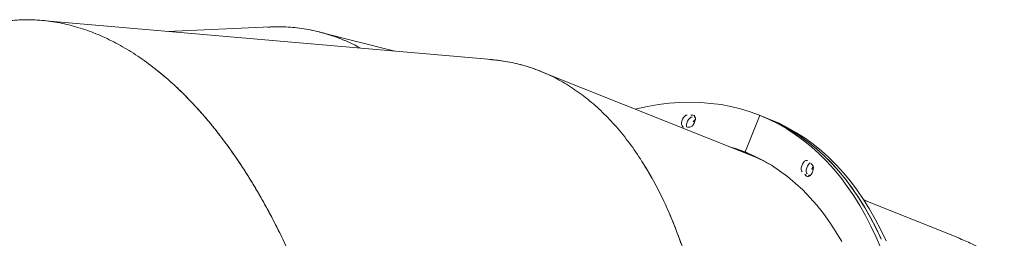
# Model space of a CAD drawing. Extents: x 5459245 to 5462690, y 5971016 to 5972523.
# Tile 52 of 136: x 5462442.124 to 5462442.744, y 5972214.949 to 5972215.087. Entities that reach past the tile are written whole.
import ezdxf

# ---------------------------------------------------------------- set-up
doc = ezdxf.new("R2010")
doc.units = 0
doc.layers.add('A_MAŁA ARCHITEKTURA', color=195, linetype='CONTINUOUS', lineweight=9)

# ---------------------------------------------------------------- blocks, each defined once
blk = doc.blocks.new('MEGA')
at = {"layer": 'A_MAŁA ARCHITEKTURA'}
for p, q in [((5462444.88912, 5972219.27324), (5462444.76162, 5972219.52766)), ((5462444.83355, 5972219.40295), (5462444.79717, 5972219.45671)), ((5462444.86157, 5972219.32823), (5462444.84703, 5972219.37491)), ((5462444.92314, 5972219.10355), (5462444.89884, 5972219.24375)), ((5462444.94712, 5972219.11104), (5462444.92356, 5972219.10696)), ((5462444.94757, 5972219.11138), (5462444.94815, 5972219.10804)), ((5462444.94824, 5972219.10752), (5462444.94766, 5972219.11086)), ((5462444.94815, 5972219.10804), (5462444.94815, 5972219.10802)), ((5462444.9482, 5972219.10774), (5462444.9482, 5972219.10775)), ((5462444.94878, 5972219.1044), (5462444.9482, 5972219.10774)), ((5462444.9243, 5972219.09682), (5462444.92314, 5972219.10355)), ((5462444.93603, 5972219.06457), (5462444.93609, 5972219.06537)), ((5462444.93647, 5972219.06471), (5462444.93647, 5972219.06545)), ((5462444.94744, 5972218.96335), (5462444.93638, 5972219.02712)), ((5462444.93682, 5972219.02458), (5462444.93679, 5972219.02799))]:
    blk.add_line(p, q, dxfattribs=at)
at = {"layer": 'A_MAŁA ARCHITEKTURA', "flags": 128}
for points in [[(5462444.94757, 5972219.11138), (5462444.94632, 5972219.11751), (5462444.94473, 5972219.12357), (5462444.9428, 5972219.12956), (5462444.94053, 5972219.13547), (5462444.93791, 5972219.1413), (5462444.93497, 5972219.14705), (5462444.93169, 5972219.15271), (5462444.92807, 5972219.15827), (5462444.92414, 5972219.16374), (5462444.91987, 5972219.16909), (5462444.91529, 5972219.17434), (5462444.91039, 5972219.17948), (5462444.90989, 5972219.17997)], [(5462444.92377, 5972219.15024), (5462444.92323, 5972219.15077), (5462444.92237, 5972219.15113), (5462444.92128, 5972219.15131), (5462444.92007, 5972219.15127), (5462444.91885, 5972219.15103), (5462444.91774, 5972219.1506), (5462444.91685, 5972219.15003), (5462444.91627, 5972219.14938), (5462444.91605, 5972219.1487), (5462444.91623, 5972219.14807)], [(5462444.91719, 5972219.14647), (5462444.91743, 5972219.14669), (5462444.91832, 5972219.14726), (5462444.91943, 5972219.14769), (5462444.92065, 5972219.14793), (5462444.92186, 5972219.14797), (5462444.92295, 5972219.14779), (5462444.92381, 5972219.14742), (5462444.92435, 5972219.14689)], [(5462444.92435, 5972219.14689), (5462444.92381, 5972219.14742), (5462444.92295, 5972219.14779), (5462444.92186, 5972219.14797), (5462444.92065, 5972219.14793), (5462444.91943, 5972219.14769), (5462444.91832, 5972219.14726), (5462444.91743, 5972219.14669), (5462444.91719, 5972219.14647)], [(5462444.91816, 5972219.1448), (5462444.91868, 5972219.14426), (5462444.91952, 5972219.14388), (5462444.9206, 5972219.14369), (5462444.92181, 5972219.14372), (5462444.92303, 5972219.14395), (5462444.92415, 5972219.14437), (5462444.92506, 5972219.14493), (5462444.92566, 5972219.14558), (5462444.92589, 5972219.14626), (5462444.92574, 5972219.1469)], [(5462444.92302, 5972219.10713), (5462444.92178, 5972219.11316), (5462444.92081, 5972219.11696)], [(5462444.92139, 5972219.11362), (5462444.92232, 5972219.11002), (5462444.92332, 5972219.1053)], [(5462444.92332, 5972219.1053), (5462444.92236, 5972219.10982), (5462444.92139, 5972219.11362)], [(5462444.91597, 5972219.00201), (5462444.92051, 5972219.0084), (5462444.92473, 5972219.01483), (5462444.92862, 5972219.02127), (5462444.93218, 5972219.02774), (5462444.93542, 5972219.03422), (5462444.93832, 5972219.0407), (5462444.94088, 5972219.04718), (5462444.9431, 5972219.05367), (5462444.94498, 5972219.06013), (5462444.94653, 5972219.06659), (5462444.94772, 5972219.07302), (5462444.94858, 5972219.07943), (5462444.94908, 5972219.0858), (5462444.94925, 5972219.09214), (5462444.94906, 5972219.09843), (5462444.94853, 5972219.10467), (5462444.94766, 5972219.11086)], [(5462444.92109, 5972219.00506), (5462444.92531, 5972219.01148), (5462444.9292, 5972219.01793), (5462444.93276, 5972219.0244), (5462444.936, 5972219.03087), (5462444.93889, 5972219.03736), (5462444.94146, 5972219.04384), (5462444.94368, 5972219.05032), (5462444.94556, 5972219.05679), (5462444.94711, 5972219.06325), (5462444.9483, 5972219.06968), (5462444.94916, 5972219.07608), (5462444.94966, 5972219.08246), (5462444.94983, 5972219.08879), (5462444.94964, 5972219.09509), (5462444.94911, 5972219.10133), (5462444.94824, 5972219.10752)], [(5462444.9482, 5972219.10774), (5462444.94909, 5972219.10155), (5462444.94963, 5972219.09531), (5462444.94983, 5972219.08902), (5462444.94968, 5972219.08268), (5462444.94918, 5972219.07631), (5462444.94834, 5972219.06991), (5462444.94715, 5972219.06348), (5462444.94563, 5972219.05702), (5462444.94375, 5972219.05055), (5462444.94154, 5972219.04407), (5462444.93899, 5972219.03759), (5462444.93611, 5972219.0311), (5462444.93288, 5972219.02463), (5462444.92933, 5972219.01816), (5462444.92545, 5972219.01171), (5462444.92125, 5972219.00529)], [(5462444.90692, 5972219.02553), (5462444.91023, 5972219.03184), (5462444.91321, 5972219.03816), (5462444.91584, 5972219.04448), (5462444.91813, 5972219.0508), (5462444.92008, 5972219.05712), (5462444.92168, 5972219.06341), (5462444.92293, 5972219.06969), (5462444.92384, 5972219.07594), (5462444.92439, 5972219.08217), (5462444.9246, 5972219.08835), (5462444.92445, 5972219.09449), (5462444.92395, 5972219.10058), (5462444.92311, 5972219.10662)], [(5462444.92197, 5972219.11027), (5462444.92289, 5972219.10667), (5462444.92357, 5972219.10362)], [(5462444.92302, 5972219.10713), (5462444.92304, 5972219.10708), (5462444.92308, 5972219.10704), (5462444.92313, 5972219.107), (5462444.9232, 5972219.10697), (5462444.92328, 5972219.10696), (5462444.92337, 5972219.10695), (5462444.92346, 5972219.10695), (5462444.92356, 5972219.10696)], [(5462444.92356, 5972219.10696), (5462444.92346, 5972219.10694), (5462444.92337, 5972219.10691), (5462444.92329, 5972219.10687), (5462444.92322, 5972219.10682), (5462444.92317, 5972219.10677), (5462444.92313, 5972219.10672), (5462444.92311, 5972219.10667), (5462444.92311, 5972219.10662)], [(5462444.94712, 5972219.11104), (5462444.94722, 5972219.11106), (5462444.94731, 5972219.11109), (5462444.94739, 5972219.11113), (5462444.94746, 5972219.11117), (5462444.94751, 5972219.11122), (5462444.94755, 5972219.11128), (5462444.94757, 5972219.11133), (5462444.94757, 5972219.11138)], [(5462444.94766, 5972219.11086), (5462444.94764, 5972219.11091), (5462444.94761, 5972219.11096), (5462444.94755, 5972219.11099), (5462444.94748, 5972219.11102), (5462444.9474, 5972219.11104), (5462444.94732, 5972219.11105), (5462444.94722, 5972219.11105), (5462444.94712, 5972219.11104)], [(5462444.94878, 5972219.1044), (5462444.94967, 5972219.09821), (5462444.95021, 5972219.09197), (5462444.95041, 5972219.08568), (5462444.95026, 5972219.07934), (5462444.94976, 5972219.07297), (5462444.94892, 5972219.06656), (5462444.94773, 5972219.06013), (5462444.9462, 5972219.05368), (5462444.94433, 5972219.04721), (5462444.94212, 5972219.04073), (5462444.93957, 5972219.03424), (5462444.93669, 5972219.02776), (5462444.93346, 5972219.02128), (5462444.92991, 5972219.01482), (5462444.92603, 5972219.00837), (5462444.92183, 5972219.00194)], [(5462444.93902, 5972219.07029), (5462444.93895, 5972219.07094), (5462444.9385, 5972219.0715), (5462444.93771, 5972219.07191), (5462444.93667, 5972219.07214), (5462444.93548, 5972219.07216), (5462444.93425, 5972219.07196), (5462444.9331, 5972219.07158), (5462444.93215, 5972219.07104), (5462444.93148, 5972219.0704), (5462444.93117, 5972219.06972)], [(5462444.93045, 5972219.06599), (5462444.9305, 5972219.06534), (5462444.93093, 5972219.06477), (5462444.9317, 5972219.06435), (5462444.93273, 5972219.06411), (5462444.93392, 5972219.06408), (5462444.93515, 5972219.06426), (5462444.93631, 5972219.06464), (5462444.93727, 5972219.06517), (5462444.93796, 5972219.06581), (5462444.93829, 5972219.06648)], [(5462444.93867, 5972219.06841), (5462444.93829, 5972219.06857), (5462444.93725, 5972219.0688), (5462444.93606, 5972219.06881), (5462444.93483, 5972219.06862), (5462444.93368, 5972219.06823), (5462444.93273, 5972219.0677), (5462444.93206, 5972219.06706), (5462444.93175, 5972219.06638)], [(5462444.93175, 5972219.06638), (5462444.93206, 5972219.06706), (5462444.93273, 5972219.0677), (5462444.93368, 5972219.06823), (5462444.93483, 5972219.06862), (5462444.93606, 5972219.06881), (5462444.93725, 5972219.0688), (5462444.93829, 5972219.06857), (5462444.93867, 5972219.06841)]]:
    blk.add_lwpolyline(points, dxfattribs=at)
at = {"layer": 'A_MAŁA ARCHITEKTURA'}
for centre, radius, start, end in [((5462444.81609, 5972219.0843), 0.12627, 29.72157, 31.48092), ((5462444.8107, 5972219.08345), 0.12374, 29.72157, 31.48092), ((5462444.92188, 5972219.13829), 0.00636, 70.6675, 115.64732), ((5462444.81608, 5972219.0806), 0.12695, 30.59243, 31.47855), ((5462444.81604, 5972219.08058), 0.127, 30.59258, 31.4784), ((5462444.81939, 5972219.08558), 0.10529, 2.35404, 9.82548), ((5462444.80933, 5972219.09132), 0.12374, 348.18604, 349.94539), ((5462444.81469, 5972219.09234), 0.12627, 348.18604, 349.94539), ((5462444.81056, 5972219.08786), 0.12308, 349.04808, 349.94775), ((5462444.8106, 5972219.08785), 0.12304, 349.04793, 349.9479), ((5462444.93702, 5972219.05903), 0.00646, 84.40254, 128.61657)]:
    blk.add_arc(centre, radius, start, end, dxfattribs=at)
for points, knots in [([(5462444.58137, 5972219.68902), (5462444.58184, 5972219.68633), (5462444.58293, 5972219.68016), (5462444.58396, 5972219.66996), (5462444.58461, 5972219.65854), (5462444.58469, 5972219.64663), (5462444.58422, 5972219.63438), (5462444.58332, 5972219.62332), (5462444.5822, 5972219.6136), (5462444.58102, 5972219.6052), (5462444.57959, 5972219.59662), (5462444.57792, 5972219.58785), (5462444.57599, 5972219.5789), (5462444.57368, 5972219.56922), (5462444.5709, 5972219.55875), (5462444.56759, 5972219.54746), (5462444.56386, 5972219.53585), (5462444.55971, 5972219.52396), (5462444.55523, 5972219.51208), (5462444.55113, 5972219.50194), (5462444.54759, 5972219.4936), (5462444.54461, 5972219.48682), (5462444.54147, 5972219.47991), (5462444.53816, 5972219.47288), (5462444.53468, 5972219.46573), (5462444.53103, 5972219.45847), (5462444.52721, 5972219.4511), (5462444.52227, 5972219.44187), (5462444.51599, 5972219.43061), (5462444.50833, 5972219.41758), (5462444.5017, 5972219.40686), (5462444.49638, 5972219.39855), (5462444.49233, 5972219.39236), (5462444.48814, 5972219.38612), (5462444.48413, 5972219.38026), (5462444.48061, 5972219.37523), (5462444.4775, 5972219.37086), (5462444.47449, 5972219.36669), (5462444.47124, 5972219.36225), (5462444.46775, 5972219.35755), (5462444.46383, 5972219.35238), (5462444.45955, 5972219.34684), (5462444.45503, 5972219.34111), (5462444.45073, 5972219.33576), (5462444.44687, 5972219.33105), (5462444.44364, 5972219.32717), (5462444.44105, 5972219.32409), (5462444.43953, 5972219.32231), (5462444.43888, 5972219.32155)], [0, 0, 0, 0, 0.027644, 0.063342, 0.099386, 0.13578, 0.172523, 0.208595, 0.231893, 0.255417, 0.279165, 0.303138, 0.327337, 0.351762, 0.38084, 0.410456, 0.44061, 0.471303, 0.502534, 0.531979, 0.548934, 0.566184, 0.583729, 0.601569, 0.619704, 0.638135, 0.65686, 0.675881, 0.708576, 0.742974, 0.776038, 0.791558, 0.807685, 0.82442, 0.840635, 0.853931, 0.864329, 0.875478, 0.887378, 0.900028, 0.91343, 0.929443, 0.945359, 0.96074, 0.973896, 0.984824, 0.993525, 1, 1, 1, 1]), ([(5462444.74277, 5972219.55408), (5462444.74505, 5972219.55165), (5462444.74993, 5972219.54644), (5462444.75614, 5972219.53752), (5462444.76033, 5972219.53063), (5462444.76207, 5972219.52666), (5462444.76227, 5972219.52621)], [0, 0, 0, 0, 0.291341, 0.624061, 0.956661, 1, 1, 1, 1]), ([(5462444.57882, 5972219.17359), (5462444.5822, 5972219.1762), (5462444.5887, 5972219.18121), (5462444.59788, 5972219.18861), (5462444.60671, 5972219.19595), (5462444.61554, 5972219.20353), (5462444.62445, 5972219.21144), (5462444.63336, 5972219.21964), (5462444.64119, 5972219.22711), (5462444.64808, 5972219.2339), (5462444.65387, 5972219.23974), (5462444.65945, 5972219.24551), (5462444.66483, 5972219.25122), (5462444.67001, 5972219.25686), (5462444.67499, 5972219.26241), (5462444.67977, 5972219.26788), (5462444.6858, 5972219.27495), (5462444.69291, 5972219.28359), (5462444.70091, 5972219.29381), (5462444.70841, 5972219.30388), (5462444.71541, 5972219.31377), (5462444.72206, 5972219.32368), (5462444.7283, 5972219.3335), (5462444.73413, 5972219.34327), (5462444.73949, 5972219.3528), (5462444.74442, 5972219.36218), (5462444.74894, 5972219.3714), (5462444.75402, 5972219.38259), (5462444.75933, 5972219.39566), (5462444.7644, 5972219.41046), (5462444.76843, 5972219.42487), (5462444.77143, 5972219.43899), (5462444.77339, 5972219.45277), (5462444.77429, 5972219.46611), (5462444.77414, 5972219.47899), (5462444.77294, 5972219.49139), (5462444.77067, 5972219.50328), (5462444.76736, 5972219.51457), (5462444.76302, 5972219.52524), (5462444.75763, 5972219.53527), (5462444.75132, 5972219.54465), (5462444.7463, 5972219.55029), (5462444.7438, 5972219.55309)], [0, 0, 0, 0, 0.021397, 0.041159, 0.059285, 0.079279, 0.100059, 0.119873, 0.141168, 0.155678, 0.169933, 0.183933, 0.197677, 0.211165, 0.224398, 0.237376, 0.250098, 0.274428, 0.298304, 0.321727, 0.344696, 0.367213, 0.390613, 0.413071, 0.435258, 0.457174, 0.478819, 0.500193, 0.536513, 0.572356, 0.607726, 0.643316, 0.679262, 0.714914, 0.750274, 0.786186, 0.821948, 0.857563, 0.893189, 0.928925, 0.964647, 1, 1, 1, 1]), ([(5462444.77286, 5972219.45029), (5462444.77254, 5972219.44757), (5462444.7718, 5972219.44135), (5462444.76984, 5972219.43129), (5462444.76716, 5972219.42017), (5462444.7638, 5972219.40874), (5462444.75982, 5972219.39715), (5462444.75576, 5972219.38682), (5462444.75188, 5972219.37783), (5462444.74832, 5972219.37014), (5462444.74448, 5972219.36233), (5462444.74035, 5972219.35442), (5462444.73592, 5972219.34641), (5462444.7309, 5972219.33781), (5462444.72522, 5972219.32859), (5462444.71879, 5972219.31873), (5462444.71187, 5972219.3087), (5462444.70446, 5972219.29851), (5462444.69674, 5972219.28843), (5462444.68989, 5972219.2799), (5462444.68409, 5972219.27295), (5462444.67928, 5972219.26731), (5462444.67427, 5972219.2616), (5462444.66907, 5972219.25583), (5462444.66368, 5972219.24999), (5462444.65809, 5972219.24409), (5462444.6523, 5972219.23814), (5462444.64491, 5972219.23073), (5462444.63564, 5972219.22176), (5462444.62455, 5972219.2115), (5462444.61511, 5972219.20315), (5462444.60761, 5972219.19673), (5462444.60194, 5972219.19198), (5462444.59613, 5972219.18721), (5462444.5906, 5972219.18276), (5462444.58578, 5972219.17896), (5462444.58155, 5972219.17568), (5462444.57746, 5972219.17255), (5462444.57306, 5972219.16924), (5462444.56836, 5972219.16575), (5462444.56312, 5972219.16193), (5462444.55742, 5972219.15786), (5462444.55144, 5972219.15368), (5462444.54578, 5972219.1498), (5462444.54072, 5972219.14641), (5462444.5365, 5972219.14362), (5462444.53313, 5972219.14143), (5462444.53117, 5972219.14016), (5462444.53033, 5972219.13962)], [0, 0, 0, 0, 0.0276442, 0.0633415, 0.0993865, 0.1357799, 0.1725225, 0.2085948, 0.2318932, 0.2554165, 0.2791648, 0.3031384, 0.3273373, 0.3517618, 0.3808397, 0.4104557, 0.44061, 0.4713029, 0.5025344, 0.5319786, 0.5489337, 0.5661838, 0.5837289, 0.6015691, 0.6197043, 0.6381347, 0.6568602, 0.6758807, 0.7085759, 0.7429739, 0.7760383, 0.791558, 0.8076851, 0.8244197, 0.8406349, 0.8539306, 0.8643287, 0.8754777, 0.8873775, 0.9000283, 0.9134299, 0.9294426, 0.9453586, 0.9607406, 0.9738958, 0.984824, 0.9935255, 1, 1, 1, 1]), ([(5462444.83264, 5972219.40415), (5462444.83448, 5972219.4014), (5462444.83845, 5972219.39549), (5462444.84321, 5972219.38573), (5462444.84703, 5972219.37554), (5462444.84968, 5972219.36535), (5462444.8513, 5972219.35621), (5462444.8517, 5972219.35016), (5462444.85186, 5972219.34759)], [0, 0, 0, 0, 0.165248, 0.355373, 0.545428, 0.711078, 0.877213, 1, 1, 1, 1]), ([(5462444.85187, 5972219.34757), (5462444.85186, 5972219.3482), (5462444.85176, 5972219.35288), (5462444.85048, 5972219.36121), (5462444.84799, 5972219.37249), (5462444.84426, 5972219.38324), (5462444.83956, 5972219.39347), (5462444.83553, 5972219.39981), (5462444.83354, 5972219.40295)], [0, 0, 0, 0, 0.030596, 0.22578, 0.420384, 0.614644, 0.809371, 1, 1, 1, 1]), ([(5462444.88842, 5972219.27447), (5462444.8899, 5972219.27149), (5462444.89307, 5972219.26511), (5462444.89643, 5972219.25478), (5462444.8985, 5972219.2469), (5462444.89899, 5972219.2425), (5462444.89906, 5972219.24193)], [0, 0, 0, 0, 0.288795, 0.619226, 0.949826, 1, 1, 1, 1]), ([(5462444.62158, 5972218.95755), (5462444.62556, 5972218.95907), (5462444.63324, 5972218.96199), (5462444.64416, 5972218.96643), (5462444.65473, 5972218.9709), (5462444.66538, 5972218.97561), (5462444.67619, 5972218.98062), (5462444.68709, 5972218.98589), (5462444.69674, 5972218.99078), (5462444.7053, 5972218.99528), (5462444.71253, 5972218.99921), (5462444.71955, 5972219.00313), (5462444.72634, 5972219.00704), (5462444.73292, 5972219.01094), (5462444.7393, 5972219.01482), (5462444.74546, 5972219.01867), (5462444.75326, 5972219.0237), (5462444.76257, 5972219.02992), (5462444.77318, 5972219.03739), (5462444.78327, 5972219.04486), (5462444.79283, 5972219.05232), (5462444.80206, 5972219.05988), (5462444.81086, 5972219.06749), (5462444.81927, 5972219.07515), (5462444.82715, 5972219.08273), (5462444.83458, 5972219.09029), (5462444.84157, 5972219.0978), (5462444.84967, 5972219.10705), (5462444.85852, 5972219.11803), (5462444.86766, 5972219.13073), (5462444.87567, 5972219.14337), (5462444.88262, 5972219.15602), (5462444.88848, 5972219.16864), (5462444.8932, 5972219.18115), (5462444.89677, 5972219.19353), (5462444.8992, 5972219.20575), (5462444.90046, 5972219.21779), (5462444.90055, 5972219.22955), (5462444.89948, 5972219.24103), (5462444.89721, 5972219.25218), (5462444.89388, 5972219.26298), (5462444.8907, 5972219.26983), (5462444.88912, 5972219.27324)], [0, 0, 0, 0, 0.021397, 0.041159, 0.059285, 0.079279, 0.100059, 0.119873, 0.141168, 0.155678, 0.169933, 0.183933, 0.197677, 0.211165, 0.224398, 0.237376, 0.250098, 0.274428, 0.298304, 0.321727, 0.344696, 0.367213, 0.390613, 0.413071, 0.435258, 0.457174, 0.478819, 0.500193, 0.536513, 0.572356, 0.607726, 0.643316, 0.679262, 0.714914, 0.750274, 0.786186, 0.821948, 0.857563, 0.893189, 0.928925, 0.964647, 1, 1, 1, 1]), ([(5462444.88296, 5972219.15716), (5462444.88139, 5972219.15407), (5462444.87796, 5972219.14734), (5462444.87164, 5972219.13689), (5462444.86421, 5972219.12582), (5462444.85593, 5972219.11474), (5462444.8469, 5972219.10377), (5462444.83716, 5972219.09294), (5462444.82664, 5972219.08215), (5462444.81695, 5972219.07297), (5462444.80861, 5972219.06553), (5462444.80191, 5972219.05978), (5462444.79508, 5972219.05415), (5462444.78797, 5972219.0485), (5462444.78056, 5972219.04285), (5462444.77286, 5972219.03718), (5462444.76493, 5972219.03158), (5462444.75558, 5972219.02521), (5462444.74459, 5972219.01807), (5462444.73166, 5972219.01012), (5462444.71789, 5972219.00213), (5462444.70566, 5972218.99544), (5462444.69537, 5972218.99008), (5462444.68725, 5972218.98599), (5462444.67895, 5972218.98194), (5462444.67059, 5972218.97801), (5462444.66285, 5972218.97449), (5462444.65576, 5972218.97137), (5462444.64906, 5972218.96849), (5462444.64205, 5972218.96557), (5462444.63537, 5972218.96288), (5462444.62958, 5972218.9606), (5462444.62468, 5972218.95872), (5462444.61997, 5972218.95695), (5462444.6149, 5972218.95508), (5462444.60947, 5972218.95313), (5462444.6035, 5972218.95104), (5462444.59703, 5972218.94883), (5462444.59021, 5972218.94659), (5462444.58365, 5972218.9445), (5462444.57776, 5972218.94268), (5462444.57279, 5972218.94119), (5462444.56876, 5972218.94001), (5462444.56638, 5972218.93933), (5462444.56534, 5972218.93903)], [0, 0, 0, 0, 0.035119, 0.076501, 0.118371, 0.160732, 0.202622, 0.243832, 0.285755, 0.328389, 0.352252, 0.374824, 0.397724, 0.42095, 0.444504, 0.468384, 0.492591, 0.516443, 0.551374, 0.587574, 0.625042, 0.663779, 0.684929, 0.705385, 0.726496, 0.748263, 0.768562, 0.784369, 0.80083, 0.817944, 0.835711, 0.849371, 0.859812, 0.87108, 0.883176, 0.896099, 0.909849, 0.925563, 0.941993, 0.957975, 0.971767, 0.983369, 0.99278, 1, 1, 1, 1]), ([(5462444.9472, 5972218.96419), (5462444.94772, 5972218.96109), (5462444.94888, 5972218.95424), (5462444.9491, 5972218.94356), (5462444.9488, 5972218.93542), (5462444.94801, 5972218.93107), (5462444.9479, 5972218.9305)], [0, 0, 0, 0, 0.2775, 0.613292, 0.94919, 1, 1, 1, 1])]:
    blk.add_open_spline(points, degree=3, knots=knots, dxfattribs=at)

msp = doc.modelspace()

# ---------------------------------------------------------------- block references
at = {"layer": 'A_MAŁA ARCHITEKTURA', "color": 6, "rotation": 58.39971502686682}
msp.add_blockref('MEGA', (7686859.59449, -1809666.16689), dxfattribs=at)

doc.saveas('drawing.dxf')
